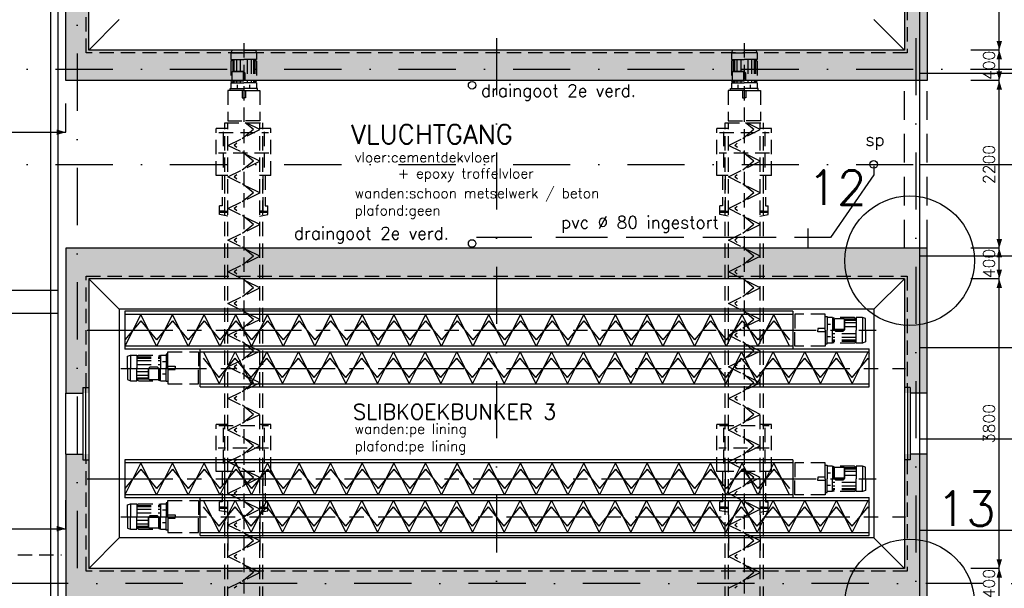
# Model space of a CAD drawing. Extents: x 10 to 84110, y 10 to 59410.
# Tile 10 of 16: x 49355 to 62271, y 23766 to 31227. Entities that reach past the tile are written whole.
import ezdxf
from ezdxf.enums import TextEntityAlignment as Align

# ---------------------------------------------------------------- set-up
doc = ezdxf.new("R2010")
doc.units = 0
doc.header["$LTSCALE"] = 60
doc.header["$MEASUREMENT"] = 0
for name, pattern in [('CENTER2', [28.125, 18.75, -3.125, 3.125, -3.125]), ('DASHDOT', [25, 12.5, -6.25, 0, -6.25]), ('HIDDEN', [9.375, 6.25, -3.125]), ('HIDDEN2', [4.6875, 3.125, -1.5625])]:
    doc.linetypes.add(name, pattern=pattern)
doc.layers.get('0').update_dxf_attribs({"linetype": 'CONTINUOUS'})
for name, color, linetype in [('BEKLEDINGBETON', 3, 'CONTINUOUS'), ('BETON', 8, 'CONTINUOUS'), ('CONSTR50', 1, 'CONTINUOUS'), ('KANAALPLAAT', 15, 'CONTINUOUS'), ('LAAG18', 3, 'CONTINUOUS'), ('LAAG25', 4, 'CONTINUOUS'), ('LAAG35', 7, 'CONTINUOUS'), ('MAAT15', 3, 'CONTINUOUS'), ('ME-CL', 8, 'CENTER2'), ('ME-HIDDEN', 8, 'HIDDEN2'), ('ME1', 8, 'CONTINUOUS'), ('ME1-HIDDEN', 8, 'HIDDEN2'), ('STRAMIEN', 3, 'DASHDOT'), ('TXT15', 3, 'CONTINUOUS'), ('TXT18', 3, 'CONTINUOUS'), ('TXT50', 1, 'CONTINUOUS')]:
    doc.layers.add(name, color=color, linetype=linetype)
doc.styles.add('ROMANS', font='romans')
doc.styles.get("Standard").update_dxf_attribs({"font": 'simplex'})

# ---------------------------------------------------------------- blocks, each defined once
blk = doc.blocks.new('ZUDIMTUS')
at = {"color": 3}
blk.add_solid([(0, 0), (-800, -240), (-800, 240)], dxfattribs=at)

msp = doc.modelspace()

# ---------------------------------------------------------------- linework, layer by layer
at = {"layer": 'BEKLEDINGBETON', "linetype": 'HIDDEN2'}
for points in [[(60995, 32252), (60995, 30792), (50225, 30792), (50225, 32252)], [(50225, 26402), (50225, 27862), (60995, 27862), (60995, 26402)], [(60995, 25452), (60995, 23992), (50225, 23992), (50225, 25452)]]:
    msp.add_lwpolyline(points, dxfattribs=at)
at = {"layer": 'BETON'}
for points, const_width in [([(50110, 30427), (50110, 32327)], 300), ([(61110, 32327), (61110, 30427)], 300), ([(61260, 30627), (49960, 30627)], 400), ([(50110, 28227), (50110, 26327)], 300), ([(61110, 26327), (61110, 28227)], 300), ([(61260, 28027), (49960, 28027)], 400), ([(50110, 25527), (50110, 22127)], 300), ([(61110, 22127), (61110, 25527)], 300), ([(60960, 23827), (50260, 23827)], 400)]:
    msp.add_lwpolyline(points, dxfattribs=dict(at, const_width=const_width))
at = {"layer": 'CONSTR50'}
for p, q in [((50260, 30827), (50260, 34627)), ((60960, 34627), (60960, 30827)), ((49960, 30427), (49960, 32327)), ((61260, 32327), (61260, 30427)), ((60960, 30827), (50260, 30827)), ((61260, 30427), (49960, 30427)), ((61260, 28227), (49960, 28227)), ((49960, 28227), (49960, 26327)), ((61260, 26327), (61260, 28227)), ((60960, 27827), (50260, 27827)), ((50260, 27827), (50260, 24027)), ((60960, 27827), (60960, 24027)), ((50185, 26402), (50185, 25452)), ((50185, 26402), (50260, 26402)), ((50220, 26402), (50220, 25452)), ((61035, 26402), (60960, 26402)), ((61000, 26402), (61000, 25452)), ((61035, 26402), (61035, 25452)), ((49960, 26327), (50185, 26327)), ((61260, 26327), (61035, 26327)), ((49960, 25527), (50185, 25527)), ((49960, 25527), (49960, 22127)), ((50185, 25452), (50260, 25452)), ((61035, 25452), (60960, 25452)), ((61260, 25527), (61035, 25527)), ((61260, 22127), (61260, 25527)), ((60960, 24027), (50260, 24027))]:
    msp.add_line(p, q, dxfattribs=at)
at = {"layer": 'KANAALPLAAT'}
for p, q in [((61160, 40477), (61160, 18346)), ((61160, 30527), (63010, 30527)), ((61160, 29327), (63010, 29327)), ((61160, 28127), (63010, 28127)), ((61160, 26927), (63010, 26927)), ((61160, 25727), (63010, 25727)), ((61160, 24527), (63010, 24527))]:
    msp.add_line(p, q, dxfattribs=at)
at = {"layer": 'LAAG18'}
for p, q in [((49760, 40052), (49760, 18602)), ((49860, 18602), (49860, 40052)), ((46860, 27677), (49860, 27677)), ((46860, 27377), (49860, 27377))]:
    msp.add_line(p, q, dxfattribs=at)
at = {"layer": 'LAAG18', "linetype": 'HIDDEN'}
for p, q in [((60960, 28227), (60960, 30427)), ((61260, 28227), (61260, 30427))]:
    msp.add_line(p, q, dxfattribs=at)
at = {"layer": 'LAAG25'}
for p, q in [((50260, 30827), (50660, 31227)), ((60560, 31227), (60960, 30827)), ((50260, 27827), (50660, 27427)), ((60960, 27827), (60560, 27427)), ((60560, 27427), (50660, 27427)), ((50660, 27427), (50660, 24427)), ((60560, 27427), (60560, 24427)), ((50260, 24027), (50660, 24427)), ((60560, 24427), (50660, 24427)), ((60560, 24427), (60960, 24027))]:
    msp.add_line(p, q, dxfattribs=at)
at = {"layer": 'LAAG25', "linetype": 'HIDDEN2'}
msp.add_line((46799, 24207), (49902, 24207), dxfattribs=at)
at = {"layer": 'LAAG25'}
for centre in [(55290, 30366), (60557, 29328), (55290, 28290)]:
    msp.add_circle(centre, 50, dxfattribs=at)
at = {"layer": 'LAAG35'}
for p, q in [((60560, 29192), (59992, 28370)), ((60560, 29311), (60560, 29192)), ((60272, 28775), (60262, 28775)), ((55862, 28370), (55348, 28370)), ((56071, 28370), (55862, 28370)), ((57064, 28370), (56389, 28370)), ((58067, 28370), (57312, 28370)), ((59279, 28370), (58315, 28370)), ((59992, 28370), (59517, 28370)), ((49960, 25527), (49960, 26327)), ((61260, 25527), (61260, 26327))]:
    msp.add_line(p, q, dxfattribs=at)
at = {"layer": 'MAAT15'}
for p, q in [((62205, 30827), (62205, 34627)), ((62205, 30827), (61830, 30827)), ((62205, 30427), (62205, 30827)), ((62205, 30427), (61830, 30427)), ((62205, 28227), (62205, 30427)), ((49960, 29750), (49960, 30125)), ((46860, 29750), (49960, 29750)), ((62205, 28227), (61830, 28227)), ((62205, 27827), (62205, 28227)), ((62205, 27827), (61830, 27827)), ((62205, 24027), (62205, 27827)), ((49960, 24548), (49960, 24923)), ((46715, 24548), (49960, 24548)), ((62205, 24027), (61830, 24027)), ((62205, 23627), (62205, 24027))]:
    msp.add_line(p, q, dxfattribs=at)
at = {"layer": 'ME-CL'}
for p, q in [((50239, 27152), (60592, 27152)), ((50680, 26652), (60973, 26652)), ((50239, 25202), (60592, 25202)), ((50680, 24702), (60973, 24702))]:
    msp.add_line(p, q, dxfattribs=at)
at = {"layer": 'ME-HIDDEN'}
for p, q in [((52294, 30917), (52294, 19276)), ((58860, 30917), (58860, 19276)), ((52126, 30790), (52294, 30790)), ((52462, 30790), (52294, 30790)), ((58692, 30790), (58860, 30790)), ((59028, 30790), (58860, 30790)), ((52126, 30705), (52294, 30705)), ((52126, 30683), (52149, 30705)), ((52126, 30683), (52126, 30419)), ((52149, 30705), (52149, 30551)), ((52165, 30705), (52165, 30552)), ((52199, 30705), (52199, 30552)), ((52248, 30705), (52248, 30552)), ((52462, 30705), (52294, 30705)), ((52340, 30705), (52340, 30396)), ((52390, 30705), (52390, 30396)), ((52423, 30705), (52423, 30396)), ((52440, 30705), (52440, 30396)), ((52462, 30683), (52440, 30705)), ((52462, 30683), (52462, 30419)), ((58692, 30683), (58714, 30705)), ((58692, 30705), (58860, 30705)), ((58692, 30683), (58692, 30419)), ((58714, 30705), (58714, 30551)), ((58731, 30705), (58731, 30552)), ((58764, 30705), (58764, 30552)), ((58814, 30705), (58814, 30552)), ((59028, 30705), (58860, 30705)), ((58906, 30705), (58906, 30396)), ((58955, 30705), (58955, 30396)), ((58989, 30705), (58989, 30396)), ((59028, 30683), (59005, 30705)), ((59005, 30705), (59005, 30396)), ((59028, 30683), (59028, 30419)), ((52150, 30552), (52140, 30541)), ((52140, 30428), (52140, 30541)), ((52146, 30548), (52285, 30548)), ((52150, 30552), (52287, 30552)), ((52285, 30548), (52285, 30422)), ((52287, 30552), (52310, 30529)), ((52310, 30529), (52310, 30440)), ((58715, 30552), (58705, 30541)), ((58705, 30428), (58705, 30541)), ((58711, 30548), (58850, 30548)), ((58715, 30552), (58852, 30552)), ((58850, 30548), (58850, 30422)), ((58852, 30552), (58875, 30529)), ((58875, 30529), (58875, 30440)), ((52126, 30419), (52149, 30396)), ((52126, 30396), (52294, 30396)), ((52150, 30418), (52140, 30428)), ((52285, 30422), (52146, 30422)), ((52149, 30419), (52149, 30396)), ((52287, 30418), (52150, 30418)), ((52165, 30418), (52165, 30396)), ((52199, 30418), (52199, 30396)), ((52214, 30323), (52214, 30370)), ((52248, 30418), (52248, 30396)), ((52287, 30418), (52310, 30440)), ((52462, 30396), (52294, 30396)), ((52375, 30323), (52375, 30370)), ((52462, 30419), (52440, 30396)), ((58692, 30419), (58714, 30396)), ((58692, 30396), (58860, 30396)), ((58715, 30418), (58705, 30428)), ((58850, 30422), (58711, 30422)), ((58714, 30419), (58714, 30396)), ((58852, 30418), (58715, 30418)), ((58731, 30418), (58731, 30396)), ((58764, 30418), (58764, 30396)), ((58779, 30323), (58779, 30370)), ((58814, 30418), (58814, 30396)), ((58852, 30418), (58875, 30440)), ((59028, 30396), (58860, 30396)), ((58940, 30323), (58940, 30370)), ((59028, 30419), (59005, 30396)), ((52114, 30299), (52083, 30299)), ((52083, 30299), (52083, 29899)), ((52474, 30299), (52505, 30299)), ((52505, 30299), (52505, 29899)), ((58649, 30299), (58649, 29899)), ((58680, 30299), (58649, 30299)), ((59040, 30299), (59071, 30299)), ((59071, 30299), (59071, 29899)), ((52044, 29874), (52544, 29874)), ((52044, 19385), (52044, 29874)), ((52083, 29899), (52294, 29899)), ((52086, 19385), (52086, 29874)), ((52505, 29899), (52294, 29899)), ((52420, 29784), (52312, 29874)), ((52503, 29784), (52324, 29874)), ((52503, 19385), (52503, 29874)), ((52544, 19385), (52544, 29874)), ((58610, 19385), (58610, 29874)), ((58610, 29874), (59110, 29874)), ((58649, 29899), (58860, 29899)), ((58651, 19385), (58651, 29874)), ((59071, 29899), (58860, 29899)), ((58985, 29784), (58877, 29874)), ((59068, 29784), (58889, 29874)), ((59068, 19385), (59068, 29874)), ((59110, 19385), (59110, 29874)), ((52084, 29798), (51934, 29798)), ((51934, 29181), (51934, 29798)), ((51969, 29746), (52619, 29746)), ((52022, 29755), (52022, 29255)), ((52086, 29578), (52503, 29784)), ((52420, 29784), (52169, 29578)), ((52651, 29798), (52501, 29798)), ((52563, 29755), (52563, 29255)), ((52651, 29181), (52651, 29798)), ((58499, 29181), (58499, 29798)), ((58649, 29798), (58499, 29798)), ((58535, 29746), (59185, 29746)), ((58587, 29755), (58587, 29255)), ((58651, 29578), (59068, 29784)), ((58985, 29784), (58734, 29578)), ((59216, 29798), (59066, 29798)), ((59129, 29755), (59129, 29255)), ((59216, 29181), (59216, 29798)), ((52624, 29477), (51964, 29477)), ((52503, 29369), (52086, 29578)), ((52420, 29369), (52169, 29578)), ((59190, 29477), (58530, 29477)), ((59068, 29369), (58651, 29578)), ((58985, 29369), (58734, 29578)), ((52086, 29163), (52503, 29369)), ((52420, 29369), (52169, 29163)), ((58651, 29163), (59068, 29369)), ((58985, 29369), (58734, 29163)), ((52042, 29181), (51934, 29181)), ((52010, 29181), (52010, 28785)), ((52084, 29181), (52042, 29181)), ((52042, 29181), (52042, 28716)), ((52503, 28954), (52086, 29163)), ((52420, 28954), (52169, 29163)), ((52542, 29181), (52501, 29181)), ((52542, 29181), (52542, 28716)), ((52651, 29181), (52542, 29181)), ((52574, 29181), (52574, 28785)), ((58608, 29181), (58499, 29181)), ((58576, 29181), (58576, 28785)), ((58608, 29181), (58608, 28716)), ((58649, 29181), (58608, 29181)), ((59068, 28954), (58651, 29163)), ((58985, 28954), (58734, 29163)), ((59108, 29181), (59066, 29181)), ((59216, 29181), (59108, 29181)), ((59108, 29181), (59108, 28716)), ((59140, 29181), (59140, 28785)), ((52086, 28748), (52503, 28954)), ((52420, 28954), (52169, 28748)), ((58651, 28748), (59068, 28954)), ((58985, 28954), (58734, 28748)), ((52010, 28785), (51976, 28785)), ((51976, 28669), (51976, 28785)), ((52042, 28716), (51976, 28716)), ((52084, 28698), (51976, 28698)), ((52042, 28716), (52084, 28716)), ((52503, 28539), (52086, 28748)), ((52420, 28539), (52169, 28748)), ((52542, 28716), (52501, 28716)), ((52609, 28698), (52501, 28698)), ((52542, 28716), (52609, 28716)), ((52574, 28785), (52609, 28785)), ((52609, 28669), (52609, 28785)), ((58541, 28669), (58541, 28785)), ((58576, 28785), (58541, 28785)), ((58608, 28716), (58541, 28716)), ((58649, 28698), (58541, 28698)), ((58608, 28716), (58649, 28716)), ((59068, 28539), (58651, 28748)), ((58985, 28539), (58734, 28748)), ((59108, 28716), (59066, 28716)), ((59174, 28698), (59066, 28698)), ((59108, 28716), (59174, 28716)), ((59140, 28785), (59174, 28785)), ((59174, 28669), (59174, 28785)), ((52084, 28647), (51976, 28669)), ((52501, 28647), (52609, 28669)), ((58649, 28647), (58541, 28669)), ((59066, 28647), (59174, 28669)), ((52086, 28332), (52503, 28539)), ((52420, 28539), (52169, 28332)), ((58651, 28332), (59068, 28539)), ((58985, 28539), (58734, 28332)), ((52503, 28124), (52086, 28332)), ((52420, 28124), (52169, 28332)), ((59068, 28124), (58651, 28332)), ((58985, 28124), (58734, 28332)), ((52086, 27917), (52503, 28124)), ((52420, 28124), (52169, 27917)), ((58651, 27917), (59068, 28124)), ((58985, 28124), (58734, 27917)), ((52503, 27709), (52086, 27917)), ((52420, 27709), (52169, 27917)), ((59068, 27709), (58651, 27917)), ((58985, 27709), (58734, 27917)), ((52086, 27502), (52503, 27709)), ((52420, 27709), (52169, 27502)), ((58651, 27502), (59068, 27709)), ((58985, 27709), (58734, 27502)), ((52503, 27294), (52086, 27502)), ((52420, 27294), (52169, 27502)), ((59068, 27294), (58651, 27502)), ((58985, 27294), (58734, 27502)), ((52086, 27087), (52503, 27294)), ((52420, 27294), (52169, 27087)), ((58651, 27087), (59068, 27294)), ((58985, 27294), (58734, 27087)), ((52503, 26878), (52086, 27087)), ((52420, 26878), (52169, 27087)), ((59068, 26878), (58651, 27087)), ((58985, 26878), (58734, 27087)), ((52086, 26672), (52503, 26878)), ((52420, 26878), (52169, 26672)), ((58651, 26672), (59068, 26878)), ((58985, 26878), (58734, 26672)), ((52503, 26463), (52086, 26672)), ((52420, 26463), (52169, 26672)), ((59068, 26463), (58651, 26672)), ((58985, 26463), (58734, 26672)), ((52086, 26257), (52503, 26463)), ((52420, 26463), (52169, 26257)), ((58651, 26257), (59068, 26463)), ((58985, 26463), (58734, 26257)), ((52503, 26048), (52086, 26257)), ((52420, 26048), (52169, 26257)), ((59068, 26048), (58651, 26257)), ((58985, 26048), (58734, 26257)), ((52086, 25841), (52503, 26048)), ((52420, 26048), (52169, 25841)), ((58651, 25841), (59068, 26048)), ((58985, 26048), (58734, 25841)), ((52084, 25913), (51934, 25913)), ((51934, 25297), (51934, 25913)), ((51969, 25904), (52619, 25904)), ((52022, 25870), (52022, 25370)), ((52503, 25633), (52086, 25841)), ((52420, 25633), (52169, 25841)), ((52651, 25913), (52501, 25913)), ((52563, 25870), (52563, 25370)), ((52651, 25297), (52651, 25913)), ((58499, 25297), (58499, 25913)), ((58649, 25913), (58499, 25913)), ((58535, 25904), (59185, 25904)), ((58587, 25870), (58587, 25370)), ((59068, 25633), (58651, 25841)), ((58985, 25633), (58734, 25841)), ((59216, 25913), (59066, 25913)), ((59129, 25870), (59129, 25370)), ((59216, 25297), (59216, 25913)), ((52619, 25604), (51959, 25604)), ((52086, 25426), (52503, 25633)), ((52420, 25633), (52169, 25426)), ((59185, 25604), (58525, 25604)), ((58651, 25426), (59068, 25633)), ((58985, 25633), (58734, 25426)), ((52503, 25218), (52086, 25426)), ((52420, 25218), (52169, 25426)), ((59068, 25218), (58651, 25426)), ((58985, 25218), (58734, 25426)), ((52042, 25297), (51934, 25297)), ((51969, 25304), (52619, 25304)), ((52010, 25297), (52010, 24901)), ((52084, 25297), (52042, 25297)), ((52042, 25297), (52042, 24831)), ((52086, 25011), (52503, 25218)), ((52420, 25218), (52169, 25011)), ((52542, 25297), (52501, 25297)), ((52542, 25297), (52542, 24831)), ((52651, 25297), (52542, 25297)), ((52574, 25297), (52574, 24901)), ((58608, 25297), (58499, 25297)), ((58535, 25304), (59185, 25304)), ((58576, 25297), (58576, 24901)), ((58608, 25297), (58608, 24831)), ((58649, 25297), (58608, 25297)), ((58651, 25011), (59068, 25218)), ((58985, 25218), (58734, 25011)), ((59108, 25297), (59066, 25297)), ((59216, 25297), (59108, 25297)), ((59108, 25297), (59108, 24831)), ((59140, 25297), (59140, 24901)), ((52503, 24803), (52086, 25011)), ((52420, 24803), (52169, 25011)), ((59068, 24803), (58651, 25011)), ((58985, 24803), (58734, 25011)), ((52010, 24901), (51976, 24901)), ((51976, 24784), (51976, 24901)), ((52042, 24831), (51976, 24831)), ((52084, 24813), (51976, 24813)), ((52042, 24831), (52084, 24831)), ((52086, 24596), (52503, 24803)), ((52420, 24803), (52169, 24596)), ((52542, 24831), (52501, 24831)), ((52609, 24813), (52501, 24813)), ((52542, 24831), (52609, 24831)), ((52574, 24901), (52609, 24901)), ((52609, 24784), (52609, 24901)), ((58541, 24784), (58541, 24901)), ((58576, 24901), (58541, 24901)), ((58608, 24831), (58541, 24831)), ((58649, 24813), (58541, 24813)), ((58608, 24831), (58649, 24831)), ((58651, 24596), (59068, 24803)), ((58985, 24803), (58734, 24596)), ((59108, 24831), (59066, 24831)), ((59174, 24813), (59066, 24813)), ((59108, 24831), (59174, 24831)), ((59140, 24901), (59174, 24901)), ((59174, 24784), (59174, 24901)), ((52084, 24763), (51976, 24784)), ((52086, 24730), (52086, 24230)), ((52501, 24763), (52609, 24784)), ((52503, 24730), (52503, 24230)), ((58649, 24763), (58541, 24784)), ((58651, 24730), (58651, 24230)), ((59066, 24763), (59174, 24784)), ((59068, 24730), (59068, 24230)), ((52503, 24388), (52086, 24596)), ((52420, 24388), (52169, 24596)), ((59068, 24388), (58651, 24596)), ((58985, 24388), (58734, 24596)), ((52086, 24181), (52503, 24388)), ((52420, 24388), (52169, 24181)), ((58651, 24181), (59068, 24388)), ((58985, 24388), (58734, 24181)), ((52503, 23972), (52086, 24181)), ((52420, 23972), (52169, 24181)), ((59068, 23972), (58651, 24181)), ((58985, 23972), (58734, 24181)), ((52086, 23766), (52503, 23972)), ((52420, 23972), (52169, 23766)), ((58651, 23766), (59068, 23972)), ((58985, 23972), (58734, 23766))]:
    msp.add_line(p, q, dxfattribs=at)
for points in [[(52294, 30827), (52142, 30827), (52126, 30790), (52126, 30705)], [(52294, 30827), (52447, 30827), (52462, 30790), (52462, 30705)], [(58860, 30827), (58707, 30827), (58692, 30790), (58692, 30705)], [(58860, 30827), (59012, 30827), (59028, 30790), (59028, 30705)], [(52126, 30396), (52126, 30323)], [(52462, 30396), (52462, 30323)], [(58692, 30396), (58692, 30323)], [(59028, 30396), (59028, 30323)], [(52294, 30299), (52114, 30299), (52114, 30323), (52294, 30323)], [(52272, 30299), (52272, 30201), (52294, 30201)], [(52294, 30299), (52474, 30299), (52474, 30323), (52294, 30323)], [(52317, 30299), (52317, 30201), (52294, 30201)], [(58860, 30299), (58680, 30299), (58680, 30323), (58860, 30323)], [(58837, 30299), (58837, 30201), (58860, 30201)], [(58860, 30299), (59040, 30299), (59040, 30323), (58860, 30323)], [(58882, 30299), (58882, 30201), (58860, 30201)]]:
    msp.add_lwpolyline(points, dxfattribs=at)
at = {"layer": 'ME1'}
for p, q in [((59496, 27402), (50735, 27402)), ((50735, 27402), (50735, 26902)), ((59496, 27402), (59496, 26902)), ((50943, 27360), (50734, 26943)), ((50943, 27277), (50734, 27026)), ((59496, 27360), (50735, 27360)), ((51150, 26943), (50943, 27360)), ((50943, 27277), (51150, 27026)), ((51358, 27360), (51150, 26943)), ((51358, 27277), (51150, 27026)), ((51565, 26943), (51358, 27360)), ((51358, 27277), (51565, 27026)), ((51773, 27360), (51565, 26943)), ((51773, 27277), (51565, 27026)), ((51980, 26943), (51773, 27360)), ((51773, 27277), (51980, 27026)), ((52188, 27360), (51980, 26943)), ((52188, 27277), (51980, 27026)), ((52395, 26943), (52188, 27360)), ((52188, 27277), (52395, 27026)), ((52604, 27360), (52395, 26943)), ((52604, 27277), (52395, 27026)), ((52810, 26943), (52604, 27360)), ((52604, 27277), (52810, 27026)), ((53019, 27360), (52810, 26943)), ((53019, 27277), (52810, 27026)), ((53225, 26943), (53019, 27360)), ((53019, 27277), (53225, 27026)), ((53434, 27360), (53225, 26943)), ((53434, 27277), (53225, 27026)), ((53641, 26943), (53434, 27360)), ((53434, 27277), (53641, 27026)), ((53849, 27360), (53641, 26943)), ((53849, 27277), (53641, 27026)), ((54056, 26943), (53849, 27360)), ((53849, 27277), (54056, 27026)), ((54264, 27360), (54056, 26943)), ((54264, 27277), (54056, 27026)), ((54471, 26943), (54264, 27360)), ((54264, 27277), (54471, 27026)), ((54679, 27360), (54471, 26943)), ((54679, 27277), (54471, 27026)), ((54886, 26943), (54679, 27360)), ((54679, 27277), (54886, 27026)), ((55094, 27360), (54886, 26943)), ((55094, 27277), (54886, 27026)), ((55301, 26943), (55094, 27360)), ((55094, 27277), (55301, 27026)), ((55510, 27360), (55301, 26943)), ((55510, 27277), (55301, 27026)), ((55716, 26943), (55510, 27360)), ((55510, 27277), (55716, 27026)), ((55925, 27360), (55716, 26943)), ((55925, 27277), (55716, 27026)), ((56131, 26943), (55925, 27360)), ((55925, 27277), (56131, 27026)), ((56340, 27360), (56131, 26943)), ((56340, 27277), (56131, 27026)), ((56547, 26943), (56340, 27360)), ((56340, 27277), (56547, 27026)), ((56755, 27360), (56547, 26943)), ((56755, 27277), (56547, 27026)), ((56962, 26943), (56755, 27360)), ((56755, 27277), (56962, 27026)), ((57170, 27360), (56962, 26943)), ((57170, 27277), (56962, 27026)), ((57377, 26943), (57170, 27360)), ((57170, 27277), (57377, 27026)), ((57585, 27360), (57377, 26943)), ((57585, 27277), (57377, 27026)), ((57792, 26943), (57585, 27360)), ((57585, 27277), (57792, 27026)), ((58000, 27360), (57792, 26943)), ((58000, 27277), (57792, 27026)), ((58207, 26943), (58000, 27360)), ((58000, 27277), (58207, 27026)), ((58416, 27360), (58207, 26943)), ((58416, 27277), (58207, 27026)), ((58622, 26943), (58416, 27360)), ((58416, 27277), (58622, 27026)), ((58831, 27360), (58622, 26943)), ((58831, 27277), (58622, 27026)), ((59037, 26943), (58831, 27360)), ((58831, 27277), (59037, 27026)), ((59246, 27360), (59037, 26943)), ((59246, 27277), (59037, 27026)), ((59453, 26943), (59246, 27360)), ((59246, 27277), (59453, 27026)), ((59496, 26943), (50735, 26943)), ((59496, 26902), (50735, 26902)), ((51723, 26908), (60498, 26908)), ((51723, 26408), (51723, 26908)), ((51723, 26867), (60498, 26867)), ((51767, 26867), (51973, 26450)), ((51973, 26450), (52182, 26867)), ((52182, 26867), (52389, 26450)), ((52389, 26450), (52597, 26867)), ((52597, 26867), (52804, 26450)), ((52804, 26450), (53012, 26867)), ((53012, 26867), (53219, 26450)), ((53219, 26450), (53427, 26867)), ((53427, 26867), (53634, 26450)), ((53634, 26450), (53843, 26867)), ((53843, 26867), (54049, 26450)), ((54049, 26450), (54258, 26867)), ((54258, 26867), (54464, 26450)), ((54464, 26450), (54673, 26867)), ((54673, 26867), (54879, 26450)), ((54879, 26450), (55088, 26867)), ((55088, 26867), (55295, 26450)), ((55295, 26450), (55503, 26867)), ((55503, 26867), (55710, 26450)), ((55710, 26450), (55918, 26867)), ((55918, 26867), (56125, 26450)), ((56125, 26450), (56333, 26867)), ((56333, 26867), (56540, 26450)), ((56540, 26450), (56749, 26867)), ((56749, 26867), (56955, 26450)), ((56955, 26450), (57164, 26867)), ((57164, 26867), (57370, 26450)), ((57370, 26450), (57579, 26867)), ((57579, 26867), (57786, 26450)), ((57786, 26450), (57994, 26867)), ((57994, 26867), (58201, 26450)), ((58201, 26450), (58409, 26867)), ((58409, 26867), (58616, 26450)), ((58616, 26450), (58824, 26867)), ((58824, 26867), (59031, 26450)), ((59031, 26450), (59239, 26867)), ((59239, 26867), (59446, 26450)), ((59446, 26450), (59655, 26867)), ((59655, 26867), (59861, 26450)), ((59861, 26450), (60070, 26867)), ((60070, 26867), (60276, 26450)), ((60276, 26450), (60485, 26867)), ((60485, 26867), (60498, 26841)), ((60498, 26408), (60498, 26908)), ((51973, 26533), (51767, 26784)), ((51973, 26533), (52182, 26784)), ((52389, 26533), (52182, 26784)), ((52389, 26533), (52597, 26784)), ((52804, 26533), (52597, 26784)), ((52804, 26533), (53012, 26784)), ((53219, 26533), (53012, 26784)), ((53219, 26533), (53427, 26784)), ((53634, 26533), (53427, 26784)), ((53634, 26533), (53843, 26784)), ((54049, 26533), (53843, 26784)), ((54049, 26533), (54258, 26784)), ((54464, 26533), (54258, 26784)), ((54464, 26533), (54673, 26784)), ((54879, 26533), (54673, 26784)), ((54879, 26533), (55088, 26784)), ((55295, 26533), (55088, 26784)), ((55295, 26533), (55503, 26784)), ((55710, 26533), (55503, 26784)), ((55710, 26533), (55918, 26784)), ((56125, 26533), (55918, 26784)), ((56125, 26533), (56333, 26784)), ((56540, 26533), (56333, 26784)), ((56540, 26533), (56749, 26784)), ((56955, 26533), (56749, 26784)), ((56955, 26533), (57164, 26784)), ((57370, 26533), (57164, 26784)), ((57370, 26533), (57579, 26784)), ((57786, 26533), (57579, 26784)), ((57786, 26533), (57994, 26784)), ((58201, 26533), (57994, 26784)), ((58201, 26533), (58409, 26784)), ((58616, 26533), (58409, 26784)), ((58616, 26533), (58824, 26784)), ((59031, 26533), (58824, 26784)), ((59031, 26533), (59239, 26784)), ((59446, 26533), (59239, 26784)), ((59446, 26533), (59655, 26784)), ((59861, 26533), (59655, 26784)), ((59861, 26533), (60070, 26784)), ((60276, 26533), (60070, 26784)), ((60276, 26533), (60485, 26784)), ((60498, 26768), (60485, 26784)), ((51723, 26450), (60498, 26450)), ((51723, 26408), (60498, 26408)), ((59496, 25452), (50735, 25452)), ((50735, 25452), (50735, 24952)), ((59496, 25452), (59496, 24952)), ((50943, 25410), (50734, 24993)), ((50943, 25327), (50734, 25076)), ((59496, 25410), (50735, 25410)), ((51150, 24993), (50943, 25410)), ((50943, 25327), (51150, 25076)), ((51358, 25410), (51150, 24993)), ((51358, 25327), (51150, 25076)), ((51565, 24993), (51358, 25410)), ((51358, 25327), (51565, 25076)), ((51773, 25410), (51565, 24993)), ((51773, 25327), (51565, 25076)), ((51980, 24993), (51773, 25410)), ((51773, 25327), (51980, 25076)), ((52188, 25410), (51980, 24993)), ((52188, 25327), (51980, 25076)), ((52395, 24993), (52188, 25410)), ((52188, 25327), (52395, 25076)), ((52604, 25410), (52395, 24993)), ((52604, 25327), (52395, 25076)), ((52810, 24993), (52604, 25410)), ((52604, 25327), (52810, 25076)), ((53019, 25410), (52810, 24993)), ((53019, 25327), (52810, 25076)), ((53225, 24993), (53019, 25410)), ((53019, 25327), (53225, 25076)), ((53434, 25410), (53225, 24993)), ((53434, 25327), (53225, 25076)), ((53641, 24993), (53434, 25410)), ((53434, 25327), (53641, 25076)), ((53849, 25410), (53641, 24993)), ((53849, 25327), (53641, 25076)), ((54056, 24993), (53849, 25410)), ((53849, 25327), (54056, 25076)), ((54264, 25410), (54056, 24993)), ((54264, 25327), (54056, 25076)), ((54471, 24993), (54264, 25410)), ((54264, 25327), (54471, 25076)), ((54679, 25410), (54471, 24993)), ((54679, 25327), (54471, 25076)), ((54886, 24993), (54679, 25410)), ((54679, 25327), (54886, 25076)), ((55094, 25410), (54886, 24993)), ((55094, 25327), (54886, 25076)), ((55301, 24993), (55094, 25410)), ((55094, 25327), (55301, 25076)), ((55510, 25410), (55301, 24993)), ((55510, 25327), (55301, 25076)), ((55716, 24993), (55510, 25410)), ((55510, 25327), (55716, 25076)), ((55925, 25410), (55716, 24993)), ((55925, 25327), (55716, 25076)), ((56131, 24993), (55925, 25410)), ((55925, 25327), (56131, 25076)), ((56340, 25410), (56131, 24993)), ((56340, 25327), (56131, 25076)), ((56547, 24993), (56340, 25410)), ((56340, 25327), (56547, 25076)), ((56755, 25410), (56547, 24993)), ((56755, 25327), (56547, 25076)), ((56962, 24993), (56755, 25410)), ((56755, 25327), (56962, 25076)), ((57170, 25410), (56962, 24993)), ((57170, 25327), (56962, 25076)), ((57377, 24993), (57170, 25410)), ((57170, 25327), (57377, 25076)), ((57585, 25410), (57377, 24993)), ((57585, 25327), (57377, 25076)), ((57792, 24993), (57585, 25410)), ((57585, 25327), (57792, 25076)), ((58000, 25410), (57792, 24993)), ((58000, 25327), (57792, 25076)), ((58207, 24993), (58000, 25410)), ((58000, 25327), (58207, 25076)), ((58416, 25410), (58207, 24993)), ((58416, 25327), (58207, 25076)), ((58622, 24993), (58416, 25410)), ((58416, 25327), (58622, 25076)), ((58831, 25410), (58622, 24993)), ((58831, 25327), (58622, 25076)), ((59037, 24993), (58831, 25410)), ((58831, 25327), (59037, 25076)), ((59246, 25410), (59037, 24993)), ((59246, 25327), (59037, 25076)), ((59453, 24993), (59246, 25410)), ((59246, 25327), (59453, 25076)), ((59496, 24993), (50735, 24993)), ((59496, 24952), (50735, 24952)), ((51723, 24458), (51723, 24958)), ((51723, 24958), (60498, 24958)), ((60498, 24458), (60498, 24958)), ((51723, 24917), (60498, 24917)), ((51767, 24917), (51973, 24500)), ((51973, 24583), (51767, 24834)), ((51973, 24500), (52182, 24917)), ((51973, 24583), (52182, 24834)), ((52182, 24917), (52389, 24500)), ((52389, 24583), (52182, 24834)), ((52389, 24500), (52597, 24917)), ((52389, 24583), (52597, 24834)), ((52597, 24917), (52804, 24500)), ((52804, 24583), (52597, 24834)), ((52804, 24500), (53012, 24917)), ((52804, 24583), (53012, 24834)), ((53012, 24917), (53219, 24500)), ((53219, 24583), (53012, 24834)), ((53219, 24500), (53427, 24917)), ((53219, 24583), (53427, 24834)), ((53427, 24917), (53634, 24500)), ((53634, 24583), (53427, 24834)), ((53634, 24500), (53843, 24917)), ((53634, 24583), (53843, 24834)), ((53843, 24917), (54049, 24500)), ((54049, 24583), (53843, 24834)), ((54049, 24500), (54258, 24917)), ((54049, 24583), (54258, 24834)), ((54258, 24917), (54464, 24500)), ((54464, 24583), (54258, 24834)), ((54464, 24500), (54673, 24917)), ((54464, 24583), (54673, 24834)), ((54673, 24917), (54879, 24500)), ((54879, 24583), (54673, 24834)), ((54879, 24500), (55088, 24917)), ((54879, 24583), (55088, 24834)), ((55088, 24917), (55295, 24500)), ((55295, 24583), (55088, 24834)), ((55295, 24500), (55503, 24917)), ((55295, 24583), (55503, 24834)), ((55503, 24917), (55710, 24500)), ((55710, 24583), (55503, 24834)), ((55710, 24500), (55918, 24917)), ((55710, 24583), (55918, 24834)), ((55918, 24917), (56125, 24500)), ((56125, 24583), (55918, 24834)), ((56125, 24500), (56333, 24917)), ((56125, 24583), (56333, 24834)), ((56333, 24917), (56540, 24500)), ((56540, 24583), (56333, 24834)), ((56540, 24500), (56749, 24917)), ((56540, 24583), (56749, 24834)), ((56749, 24917), (56955, 24500)), ((56955, 24583), (56749, 24834)), ((56955, 24500), (57164, 24917)), ((56955, 24583), (57164, 24834)), ((57164, 24917), (57370, 24500)), ((57370, 24583), (57164, 24834)), ((57370, 24500), (57579, 24917)), ((57370, 24583), (57579, 24834)), ((57579, 24917), (57786, 24500)), ((57786, 24583), (57579, 24834)), ((57786, 24500), (57994, 24917)), ((57786, 24583), (57994, 24834)), ((57994, 24917), (58201, 24500)), ((58201, 24583), (57994, 24834)), ((58201, 24500), (58409, 24917)), ((58201, 24583), (58409, 24834)), ((58409, 24917), (58616, 24500)), ((58616, 24583), (58409, 24834)), ((58616, 24500), (58824, 24917)), ((58616, 24583), (58824, 24834)), ((58824, 24917), (59031, 24500)), ((59031, 24583), (58824, 24834)), ((59031, 24500), (59239, 24917)), ((59031, 24583), (59239, 24834)), ((59239, 24917), (59446, 24500)), ((59446, 24583), (59239, 24834)), ((59446, 24500), (59655, 24917)), ((59446, 24583), (59655, 24834)), ((59655, 24917), (59861, 24500)), ((59861, 24583), (59655, 24834)), ((59861, 24500), (60070, 24917)), ((59861, 24583), (60070, 24834)), ((60070, 24917), (60276, 24500)), ((60276, 24583), (60070, 24834)), ((60276, 24500), (60485, 24917)), ((60276, 24583), (60485, 24834)), ((60485, 24917), (60498, 24891)), ((60498, 24818), (60485, 24834)), ((51723, 24500), (60498, 24500)), ((51723, 24458), (60498, 24458))]:
    msp.add_line(p, q, dxfattribs=at)
at = {"layer": 'ME1-HIDDEN'}
for p, q in [((59521, 27362), (59521, 27152)), ((59921, 27362), (59521, 27362)), ((59921, 27332), (59921, 27362)), ((60018, 27320), (60018, 27152)), ((60040, 27320), (60018, 27297)), ((60041, 27297), (60018, 27297)), ((60040, 27281), (60018, 27281)), ((60305, 27320), (60040, 27320)), ((60040, 27296), (60050, 27306)), ((60040, 27159), (60040, 27296)), ((60044, 27161), (60044, 27300)), ((60050, 27306), (60163, 27306)), ((60174, 27296), (60163, 27306)), ((60170, 27300), (60170, 27161)), ((60327, 27297), (60172, 27297)), ((60174, 27296), (60174, 27159)), ((60327, 27281), (60174, 27281)), ((60305, 27320), (60327, 27297)), ((60327, 27320), (60327, 27152)), ((60412, 27320), (60412, 27152)), ((59521, 26941), (59521, 27152)), ((59945, 27232), (59992, 27232)), ((60040, 27247), (60018, 27247)), ((60040, 27198), (60018, 27198)), ((60018, 26984), (60018, 27152)), ((60040, 27159), (60062, 27136)), ((60170, 27161), (60044, 27161)), ((60151, 27136), (60062, 27136)), ((60174, 27159), (60151, 27136)), ((60327, 27247), (60174, 27247)), ((60327, 27198), (60174, 27198)), ((60327, 26984), (60327, 27152)), ((60412, 26984), (60412, 27152)), ((59945, 27071), (59992, 27071)), ((60327, 27106), (60018, 27106)), ((60327, 27056), (60018, 27056)), ((60327, 27023), (60018, 27023)), ((60327, 27006), (60018, 27006)), ((60040, 26984), (60018, 27006)), ((60305, 26984), (60327, 27006)), ((51299, 26869), (51699, 26869)), ((51299, 26838), (51299, 26869)), ((51699, 26869), (51699, 26658)), ((59921, 26941), (59521, 26941)), ((59921, 26972), (59921, 26941)), ((60305, 26984), (60040, 26984)), ((50808, 26826), (50808, 26658)), ((50892, 26826), (50892, 26658)), ((50915, 26826), (50892, 26804)), ((50892, 26804), (51201, 26804)), ((50892, 26787), (51201, 26787)), ((50892, 26754), (51201, 26754)), ((50915, 26826), (51179, 26826)), ((51179, 26826), (51201, 26804)), ((51201, 26826), (51201, 26658)), ((51275, 26739), (51228, 26739)), ((50808, 26490), (50808, 26658)), ((50892, 26704), (51201, 26704)), ((50892, 26490), (50892, 26658)), ((50892, 26612), (51046, 26612)), ((51046, 26651), (51068, 26673)), ((51046, 26514), (51046, 26651)), ((51050, 26648), (51176, 26648)), ((51050, 26510), (51050, 26648)), ((51068, 26673), (51157, 26673)), ((51180, 26651), (51157, 26673)), ((51176, 26648), (51176, 26510)), ((51180, 26651), (51180, 26514)), ((51180, 26612), (51201, 26612)), ((51201, 26490), (51201, 26658)), ((51699, 26447), (51699, 26658)), ((50892, 26563), (51046, 26563)), ((50892, 26529), (51046, 26529)), ((50892, 26513), (51047, 26513)), ((50915, 26490), (50892, 26513)), ((50915, 26490), (51179, 26490)), ((51046, 26514), (51056, 26503)), ((51170, 26503), (51056, 26503)), ((51180, 26514), (51170, 26503)), ((51179, 26490), (51201, 26513)), ((51179, 26513), (51201, 26513)), ((51180, 26563), (51201, 26563)), ((51180, 26529), (51201, 26529)), ((51275, 26577), (51228, 26577)), ((51299, 26478), (51299, 26447)), ((51299, 26447), (51699, 26447)), ((59921, 25412), (59521, 25412)), ((59521, 25412), (59521, 25202)), ((59921, 25382), (59921, 25412)), ((60018, 25370), (60018, 25202)), ((60040, 25370), (60018, 25347)), ((60041, 25347), (60018, 25347)), ((60040, 25331), (60018, 25331)), ((60305, 25370), (60040, 25370)), ((60040, 25346), (60050, 25356)), ((60040, 25209), (60040, 25346)), ((60044, 25211), (60044, 25350)), ((60050, 25356), (60163, 25356)), ((60174, 25346), (60163, 25356)), ((60170, 25350), (60170, 25211)), ((60327, 25347), (60172, 25347)), ((60174, 25346), (60174, 25209)), ((60327, 25331), (60174, 25331)), ((60305, 25370), (60327, 25347)), ((60327, 25370), (60327, 25202)), ((60412, 25370), (60412, 25202)), ((59521, 24991), (59521, 25202)), ((59945, 25282), (59992, 25282)), ((60040, 25297), (60018, 25297)), ((60040, 25248), (60018, 25248)), ((60018, 25034), (60018, 25202)), ((60040, 25209), (60062, 25186)), ((60170, 25211), (60044, 25211)), ((60174, 25209), (60151, 25186)), ((60327, 25297), (60174, 25297)), ((60327, 25248), (60174, 25248)), ((60327, 25034), (60327, 25202)), ((60412, 25034), (60412, 25202)), ((59945, 25121), (59992, 25121)), ((60327, 25156), (60018, 25156)), ((60327, 25106), (60018, 25106)), ((60327, 25073), (60018, 25073)), ((60151, 25186), (60062, 25186)), ((59921, 24991), (59521, 24991)), ((59921, 25022), (59921, 24991)), ((60327, 25056), (60018, 25056)), ((60040, 25034), (60018, 25056)), ((60305, 25034), (60040, 25034)), ((60305, 25034), (60327, 25056)), ((50808, 24876), (50808, 24708)), ((50892, 24876), (50892, 24708)), ((50915, 24876), (50892, 24854)), ((50892, 24854), (51201, 24854)), ((50892, 24837), (51201, 24837)), ((50892, 24804), (51201, 24804)), ((50915, 24876), (51179, 24876)), ((51179, 24876), (51201, 24854)), ((51201, 24876), (51201, 24708)), ((51299, 24888), (51299, 24919)), ((51299, 24919), (51699, 24919)), ((51699, 24919), (51699, 24708)), ((50808, 24540), (50808, 24708)), ((50892, 24754), (51201, 24754)), ((50892, 24540), (50892, 24708)), ((51046, 24701), (51068, 24723)), ((51046, 24564), (51046, 24701)), ((51050, 24698), (51176, 24698)), ((51050, 24560), (51050, 24698)), ((51068, 24723), (51157, 24723)), ((51180, 24701), (51157, 24723)), ((51176, 24698), (51176, 24560)), ((51180, 24701), (51180, 24564)), ((51201, 24540), (51201, 24708)), ((51275, 24789), (51228, 24789)), ((51699, 24497), (51699, 24708)), ((50892, 24662), (51046, 24662)), ((50892, 24613), (51046, 24613)), ((50892, 24579), (51046, 24579)), ((50892, 24563), (51047, 24563)), ((50915, 24540), (50892, 24563)), ((51046, 24564), (51056, 24553)), ((51170, 24553), (51056, 24553)), ((51180, 24564), (51170, 24553)), ((51179, 24540), (51201, 24563)), ((51179, 24563), (51201, 24563)), ((51180, 24662), (51201, 24662)), ((51180, 24613), (51201, 24613)), ((51180, 24579), (51201, 24579)), ((51275, 24627), (51228, 24627)), ((50915, 24540), (51179, 24540)), ((51299, 24528), (51299, 24497)), ((51299, 24497), (51699, 24497))]:
    msp.add_line(p, q, dxfattribs=at)
for points in [[(59921, 27152), (59921, 27332), (59945, 27332), (59945, 27152)], [(60018, 27320), (59945, 27320)], [(60449, 27152), (60449, 27304), (60412, 27320), (60327, 27320)], [(59921, 27174), (59823, 27174), (59823, 27152)], [(59921, 27129), (59823, 27129), (59823, 27152)], [(59921, 27152), (59921, 26972), (59945, 26972), (59945, 27152)], [(60449, 27152), (60449, 26999), (60412, 26984), (60327, 26984)], [(60018, 26984), (59945, 26984)], [(50771, 26658), (50771, 26810), (50808, 26826), (50892, 26826)], [(51201, 26826), (51275, 26826)], [(51299, 26658), (51299, 26838), (51275, 26838), (51275, 26658)], [(50771, 26658), (50771, 26506), (50808, 26490), (50892, 26490)], [(51299, 26658), (51299, 26478), (51275, 26478), (51275, 26658)], [(51299, 26681), (51396, 26681), (51396, 26658)], [(51299, 26635), (51396, 26635), (51396, 26658)], [(51201, 26490), (51275, 26490)], [(59921, 25202), (59921, 25382), (59945, 25382), (59945, 25202)], [(60018, 25370), (59945, 25370)], [(60449, 25202), (60449, 25354), (60412, 25370), (60327, 25370)], [(59921, 25224), (59823, 25224), (59823, 25202)], [(59921, 25179), (59823, 25179), (59823, 25202)], [(59921, 25202), (59921, 25022), (59945, 25022), (59945, 25202)], [(60449, 25202), (60449, 25049), (60412, 25034), (60327, 25034)], [(60018, 25034), (59945, 25034)], [(50771, 24708), (50771, 24860), (50808, 24876), (50892, 24876)], [(51201, 24876), (51275, 24876)], [(51299, 24708), (51299, 24888), (51275, 24888), (51275, 24708)], [(50771, 24708), (50771, 24556), (50808, 24540), (50892, 24540)], [(51299, 24708), (51299, 24528), (51275, 24528), (51275, 24708)], [(51299, 24731), (51396, 24731), (51396, 24708)], [(51299, 24685), (51396, 24685), (51396, 24708)], [(51201, 24540), (51275, 24540)]]:
    msp.add_lwpolyline(points, dxfattribs=at)
at = {"layer": 'STRAMIEN'}
for p, q in [((55610, 47487), (55610, 15193)), ((61110, 47487), (61110, 15193)), ((50110, 47282), (50110, 15193)), ((10823, 30577), (66558, 30577)), ((10823, 29327), (70994, 29327)), ((70994, 23827), (42189, 23827))]:
    msp.add_line(p, q, dxfattribs=at)
at = {"layer": 'TXT18'}
msp.add_line((59699, 28227), (59699, 28486), dxfattribs=at)
at = {"layer": 'TXT50'}
for centre in [(61029, 28064), (61029, 23562)]:
    msp.add_circle(centre, 850, dxfattribs=at)

# ---------------------------------------------------------------- block references
at = {"layer": 'MAAT15', "xscale": 0.15, "yscale": 0.15, "zscale": 0.15}
for p, rotation in [((62205, 30827), 270), ((62205, 30827), 90), ((62205, 30427), 270), ((62205, 30427), 90), ((62205, 28227), 270), ((62205, 28227), 90), ((62205, 27827), 270), ((62205, 27827), 90), ((62205, 24027), 270), ((62205, 24027), 90)]:
    msp.add_blockref('ZUDIMTUS', p, dxfattribs=dict(at, rotation=rotation))
for p in [(49960, 29750), (49960, 24548)]:
    msp.add_blockref('ZUDIMTUS', p, dxfattribs=at)

# ---------------------------------------------------------------- texts
at = {"layer": 'LAAG25', "style": 'ROMANS'}
msp.add_text('SLIBKOEKBUNKER 3', height=200, dxfattribs=at).set_placement((53727, 25982))
at = {"layer": 'LAAG35', "style": 'ROMANS'}
msp.add_text('VLUCHTGANG', height=250, dxfattribs=at).set_placement((53702, 29598))
at = {"layer": 'MAAT15', "style": 'ROMANS'}
for s, p in [('400', (62145, 30627)), ('2200', (62145, 29327)), ('400', (62145, 28027)), ('3800', (62145, 25927)), ('400', (62145, 23827))]:
    msp.add_text(s, height=150, rotation=90, dxfattribs=at).set_placement(p, align=Align.CENTER)
at = {"layer": 'TXT15'}
for s, p in [('vloer:cementdekvloer', (53749, 29355)), ('+ epoxy troffelvloer', (54316, 29144)), ('wanden:schoon metselwerk / beton', (53749, 28885)), ('plafond:geen', (53749, 28659)), ('wanden:pe lining', (53749, 25792)), ('plafond:pe lining', (53749, 25566))]:
    msp.add_text(s, height=132, dxfattribs=at).set_placement(p)
at = {"layer": 'TXT18', "style": 'ROMANS'}
for s, p in [('draingoot 2e verd.', (55405, 30215)), ('sp', (60450, 29572)), ('pvc %%c 80 ingestort ', (56457, 28486)), ('draingoot 2e verd.', (52951, 28344))]:
    msp.add_text(s, height=162, dxfattribs=at).set_placement(p)
at = {"layer": 'TXT50', "style": 'ROMANS'}
for s, p in [('12', (59691, 28798)), ('13', (61385, 24587))]:
    msp.add_text(s, height=450, dxfattribs=at).set_placement(p)

doc.saveas('drawing.dxf')
